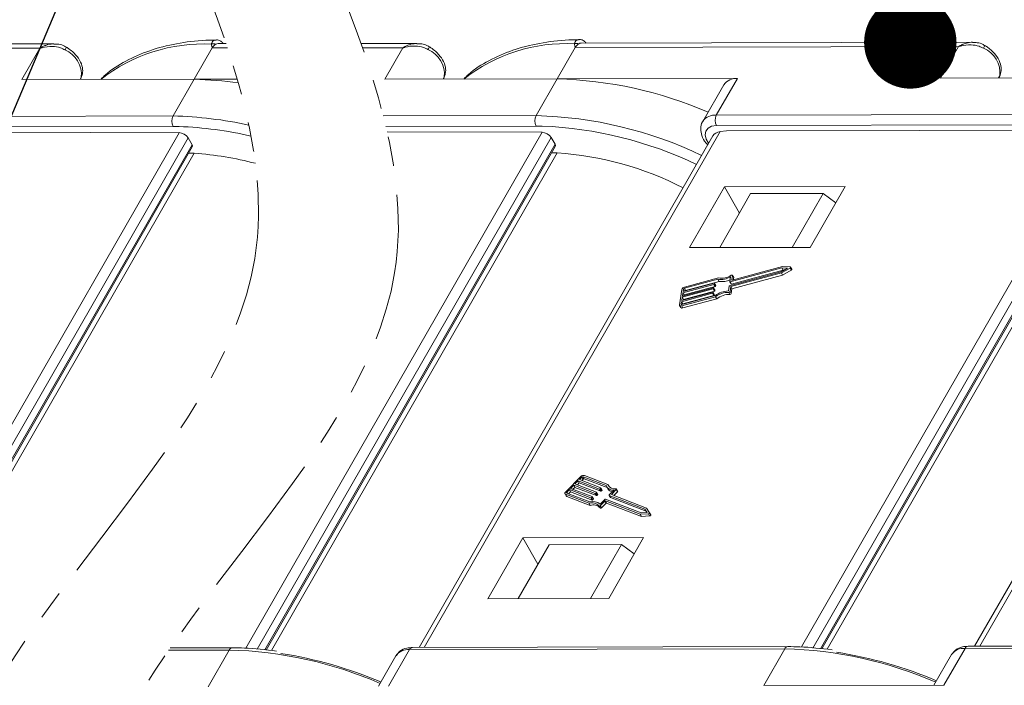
# Model space of a CAD drawing. Header units: millimetres. Extents: x 2623 to 3546, y -313 to 339.
# Tile 45 of 49: x 3323 to 3376, y 177 to 213. Entities that reach past the tile are written whole.
import ezdxf

# ---------------------------------------------------------------- set-up
doc = ezdxf.new("R2010")
doc.units = ezdxf.units.MM
doc.linetypes.add('PHANTOM2', pattern=[31.75, 15.875, -3.175, 3.175, -3.175, 3.175, -3.175])
doc.styles.get("Standard").update_dxf_attribs({"font": '仿宋_GB2312.ttf', "width": 0.8})
doc.dimstyles.new('ISO-25.1', dxfattribs={"dimtxt": 6, "dimasz": 5, "dimexe": 3.5, "dimexo": 0.625, "dimgap": 1.5, "dimtad": 1, "dimtoh": 1, "dimdsep": 46, "dimtxsty": 'Standard', "dimcen": 2.5, "dimadec": 0, "dimazin": 0, "dimtfac": 1, "dimtmove": 0, "dimatfit": 3, "dimfxl": 0, "dimarcsym": 0})

msp = doc.modelspace()

# ---------------------------------------------------------------- linework, layer by layer
at = {"color": 7, "linetype": 'Continuous', "lineweight": 15}
for p, q in [((3374.161, 211.441), (3353.012, 211.394)), ((3323.736, 211.119), (3303.009, 211.073)), ((3324.484, 211.355), (3303.335, 211.308)), ((3322.76, 209.42), (3323.736, 211.119)), ((3333.055, 211.139), (3332.079, 209.44)), ((3333.882, 211.141), (3333.055, 211.139)), ((3333.803, 211.375), (3333.381, 211.374)), ((3344.115, 211.375), (3341.102, 211.368)), ((3343.366, 211.139), (3341.184, 211.134)), ((3342.39, 209.44), (3343.366, 211.139)), ((3352.686, 211.159), (3351.71, 209.46)), ((3373.413, 211.205), (3352.686, 211.159)), ((3372.436, 209.506), (3373.413, 211.205)), ((3322.76, 209.42), (3332.079, 209.44)), ((3325.976, 209.548), (3325.907, 209.427)), ((3325.929, 209.427), (3325.976, 209.548)), ((3325.933, 209.427), (3325.994, 209.584)), ((3325.994, 209.584), (3325.976, 209.548)), ((3332.079, 209.44), (3330.94, 207.458)), ((3334.412, 209.445), (3332.079, 209.44)), ((3342.39, 209.44), (3351.71, 209.46)), ((3345.607, 209.568), (3345.537, 209.447)), ((3345.56, 209.447), (3345.607, 209.568)), ((3345.563, 209.447), (3345.624, 209.604)), ((3345.624, 209.604), (3345.607, 209.568)), ((3351.71, 209.46), (3350.571, 207.478)), ((3361.455, 209.482), (3351.71, 209.46)), ((3361.455, 209.482), (3360.317, 207.5)), ((3372.436, 209.506), (3381.756, 209.527)), ((3375.653, 209.634), (3375.584, 209.513)), ((3375.606, 209.513), (3375.653, 209.634)), ((3375.609, 209.513), (3375.67, 209.67)), ((3375.67, 209.67), (3375.653, 209.634)), ((3360.724, 209.149), (3359.585, 207.167)), ((3310.64, 207.413), (3330.94, 207.458)), ((3342.308, 207.46), (3350.571, 207.478)), ((3360.317, 207.5), (3380.617, 207.545)), ((3330.942, 206.892), (3310.641, 206.847)), ((3331.262, 206.89), (3330.942, 206.892)), ((3350.572, 206.912), (3342.446, 206.894)), ((3350.893, 206.575), (3342.513, 206.604)), ((3360.53, 206.612), (3344.513, 178.734)), ((3350.892, 206.91), (3350.572, 206.912)), ((3380.618, 206.979), (3360.318, 206.934)), ((3360.86, 206.652), (3360.53, 206.612)), ((3360.86, 206.652), (3371.311, 206.675)), ((3364.919, 178.758), (3380.94, 206.642)), ((3380.94, 206.642), (3371.311, 206.675)), ((3390.576, 206.679), (3374.559, 178.801)), ((3315.243, 178.671), (3331.263, 206.555)), ((3331.752, 206.272), (3315.863, 178.615)), ((3331.263, 206.555), (3321.634, 206.589)), ((3331.965, 205.905), (3331.752, 206.272)), ((3334.873, 178.691), (3350.893, 206.575)), ((3351.383, 206.292), (3335.493, 178.635)), ((3360.13, 206.387), (3344.242, 178.733)), ((3351.596, 205.925), (3351.383, 206.292)), ((3381.429, 206.358), (3365.54, 178.702)), ((3390.176, 206.454), (3374.288, 178.8)), ((3316.266, 178.578), (3331.965, 205.905)), ((3316.343, 178.571), (3331.978, 205.785)), ((3335.896, 178.599), (3351.596, 205.925)), ((3335.973, 178.592), (3351.608, 205.805)), ((3365.943, 178.665), (3381.642, 205.991)), ((3366.02, 178.658), (3381.654, 205.871)), ((3332.081, 205.44), (3316.629, 178.545)), ((3351.712, 205.46), (3336.26, 178.565)), ((3381.758, 205.527), (3366.306, 178.632)), ((3360.752, 203.626), (3358.865, 200.341)), ((3367.284, 203.64), (3360.752, 203.626)), ((3361.572, 202.213), (3360.752, 203.626)), ((3365.397, 200.355), (3367.284, 203.64)), ((3360.498, 200.345), (3362.174, 203.261)), ((3366.093, 203.27), (3362.174, 203.261)), ((3364.417, 200.353), (3366.093, 203.27)), ((3366.78, 202.762), (3366.093, 203.27)), ((3358.865, 200.341), (3365.397, 200.355)), ((3363.859, 199.242), (3361.07, 198.489)), ((3363.888, 199.315), (3361.173, 198.582)), ((3363.827, 199.038), (3364.17, 199.228)), ((3363.836, 198.975), (3364.302, 199.234)), ((3364.17, 199.228), (3363.859, 199.242)), ((3363.859, 199.242), (3363.924, 199.129)), ((3364.311, 199.296), (3363.888, 199.315)), ((3364.302, 199.234), (3364.367, 199.121)), ((3364.398, 199.173), (3364.332, 199.286)), ((3360.397, 198.633), (3358.59, 198.145)), ((3360.436, 198.708), (3358.6, 198.213)), ((3360.397, 198.633), (3360.462, 198.52)), ((3361.038, 198.285), (3363.827, 199.038)), ((3361.049, 198.5), (3361.089, 198.762)), ((3361.097, 198.236), (3363.836, 198.975)), ((3363.924, 199.129), (3361.135, 198.376)), ((3361.152, 198.593), (3361.19, 198.838)), ((3361.163, 198.123), (3363.901, 198.862)), ((3361.253, 198.738), (3361.188, 198.851)), ((3361.19, 198.838), (3361.255, 198.725)), ((3361.236, 198.599), (3361.255, 198.725)), ((3363.836, 198.975), (3363.901, 198.862)), ((3363.901, 198.862), (3364.367, 199.121)), ((3363.986, 199.126), (3363.924, 199.129)), ((3360.149, 198.11), (3358.471, 197.658)), ((3358.481, 197.725), (3360.159, 198.178)), ((3360.185, 198.348), (3358.507, 197.895)), ((3358.517, 197.963), (3360.196, 198.416)), ((3358.538, 198.099), (3358.517, 197.963)), ((3358.538, 198.099), (3358.604, 197.986)), ((3360.251, 198.235), (3358.573, 197.782)), ((3358.59, 198.145), (3358.655, 198.032)), ((3360.462, 198.52), (3358.655, 198.032)), ((3360.149, 198.11), (3360.214, 197.997)), ((3360.18, 198.168), (3360.174, 198.134)), ((3360.174, 198.134), (3360.24, 198.021)), ((3360.244, 198.061), (3360.179, 198.174)), ((3360.18, 198.168), (3360.245, 198.055)), ((3360.185, 198.348), (3360.251, 198.235)), ((3360.216, 198.405), (3360.211, 198.371)), ((3360.211, 198.371), (3360.276, 198.258)), ((3360.281, 198.299), (3360.215, 198.412)), ((3360.216, 198.405), (3360.282, 198.292)), ((3360.282, 198.292), (3360.276, 198.258)), ((3360.972, 198), (3361.013, 198.262)), ((3361.05, 198.493), (3361.116, 198.38)), ((3361.057, 197.974), (3361.097, 198.236)), ((3361.07, 198.489), (3361.135, 198.376)), ((3361.097, 198.236), (3361.163, 198.123)), ((3361.123, 197.861), (3361.163, 198.123)), ((3361.152, 198.593), (3361.158, 198.582)), ((3358.446, 198.074), (3358.321, 197.259)), ((3360.112, 197.873), (3358.434, 197.42)), ((3358.444, 197.195), (3360.28, 197.691)), ((3358.445, 197.488), (3360.123, 197.941)), ((3358.471, 197.658), (3358.445, 197.488)), ((3358.455, 197.263), (3360.262, 197.751)), ((3358.471, 197.658), (3358.536, 197.545)), ((3358.507, 197.895), (3358.481, 197.725)), ((3360.178, 197.76), (3358.5, 197.307)), ((3358.507, 197.895), (3358.573, 197.782)), ((3358.51, 197.082), (3360.346, 197.578)), ((3360.214, 197.997), (3358.536, 197.545)), ((3358.573, 197.782), (3358.568, 197.749)), ((3360.112, 197.873), (3360.178, 197.76)), ((3360.143, 197.93), (3360.138, 197.896)), ((3360.138, 197.896), (3360.204, 197.783)), ((3360.208, 197.824), (3360.142, 197.937)), ((3360.143, 197.93), (3360.209, 197.817)), ((3360.209, 197.817), (3360.204, 197.783)), ((3360.245, 198.055), (3360.24, 198.021)), ((3360.28, 197.691), (3360.346, 197.578)), ((3360.986, 197.925), (3361.052, 197.812)), ((3361.057, 197.974), (3361.123, 197.861)), ((3358.327, 197.22), (3358.393, 197.107)), ((3358.434, 197.42), (3358.413, 197.284)), ((3358.413, 197.284), (3358.426, 197.263)), ((3358.434, 197.42), (3358.5, 197.307)), ((3358.444, 197.195), (3358.51, 197.082)), ((3358.5, 197.307), (3358.495, 197.274)), ((3358.536, 197.545), (3358.531, 197.511)), ((3352.982, 187.966), (3352.17, 187.15)), ((3354.45, 187.543), (3353.179, 188.031)), ((3352.606, 187.5), (3352.437, 187.33)), ((3353.767, 187.053), (3352.606, 187.5)), ((3352.606, 187.5), (3352.672, 187.387)), ((3352.843, 187.738), (3352.674, 187.568)), ((3352.674, 187.568), (3353.835, 187.121)), ((3352.908, 187.625), (3352.803, 187.518)), ((3354.004, 187.291), (3352.843, 187.738)), ((3352.843, 187.738), (3352.908, 187.625)), ((3354.07, 187.178), (3352.908, 187.625)), ((3353.046, 187.942), (3352.911, 187.806)), ((3352.911, 187.806), (3354.072, 187.359)), ((3353.111, 187.829), (3353.039, 187.756)), ((3353.046, 187.942), (3353.111, 187.829)), ((3354.362, 187.482), (3353.112, 187.963)), ((3353.112, 187.963), (3353.177, 187.85)), ((3354.413, 187.375), (3353.177, 187.85)), ((3354.45, 187.543), (3354.515, 187.43)), ((3352.134, 187.037), (3352.199, 186.924)), ((3352.165, 187.012), (3353.435, 186.523)), ((3352.165, 187.012), (3352.23, 186.899)), ((3352.232, 187.08), (3353.483, 186.599)), ((3352.369, 187.262), (3352.234, 187.126)), ((3352.234, 187.126), (3352.269, 187.065)), ((3352.435, 187.149), (3352.329, 187.042)), ((3353.531, 186.815), (3352.369, 187.262)), ((3352.369, 187.262), (3352.435, 187.149)), ((3353.596, 186.702), (3352.435, 187.149)), ((3352.437, 187.33), (3353.598, 186.883)), ((3352.672, 187.387), (3352.566, 187.28)), ((3353.833, 186.94), (3352.672, 187.387)), ((3353.767, 187.053), (3353.833, 186.94)), ((3353.834, 187.098), (3353.8, 187.064)), ((3353.8, 187.064), (3353.866, 186.951)), ((3353.834, 187.098), (3353.9, 186.985)), ((3353.906, 187.004), (3353.84, 187.117)), ((3353.9, 186.985), (3353.866, 186.951)), ((3354.004, 187.291), (3354.07, 187.178)), ((3354.071, 187.336), (3354.037, 187.302)), ((3354.037, 187.302), (3354.103, 187.189)), ((3354.071, 187.336), (3354.137, 187.223)), ((3354.143, 187.242), (3354.077, 187.355)), ((3354.137, 187.223), (3354.103, 187.189)), ((3354.391, 187.413), (3354.457, 187.3)), ((3354.52, 187.412), (3354.515, 187.43)), ((3354.52, 186.954), (3354.586, 186.841)), ((3354.526, 186.973), (3354.788, 187.235)), ((3356.456, 186.207), (3354.526, 186.95)), ((3354.526, 186.95), (3354.591, 186.837)), ((3354.641, 186.999), (3354.903, 187.262)), ((3356.536, 186.27), (3354.641, 186.999)), ((3354.77, 186.95), (3354.969, 187.149)), ((3354.903, 187.262), (3354.969, 187.149)), ((3354.981, 187.187), (3354.915, 187.3)), ((3352.23, 186.899), (3353.501, 186.41)), ((3353.435, 186.523), (3353.501, 186.41)), ((3353.531, 186.815), (3353.596, 186.702)), ((3353.597, 186.86), (3353.564, 186.826)), ((3353.564, 186.826), (3353.629, 186.713)), ((3353.597, 186.86), (3353.663, 186.747)), ((3353.669, 186.766), (3353.604, 186.879)), ((3353.663, 186.747), (3353.629, 186.713)), ((3353.965, 186.383), (3354.031, 186.27)), ((3354.028, 186.472), (3354.29, 186.735)), ((3354.041, 186.396), (3354.286, 186.642)), ((3354.041, 186.396), (3354.107, 186.283)), ((3354.107, 186.283), (3354.352, 186.529)), ((3354.286, 186.642), (3354.352, 186.529)), ((3354.319, 186.653), (3356.198, 185.93)), ((3354.319, 186.653), (3354.385, 186.54)), ((3354.323, 186.746), (3356.253, 186.003)), ((3354.385, 186.54), (3356.264, 185.817)), ((3356.521, 186.094), (3354.591, 186.837)), ((3356.198, 185.93), (3356.644, 185.951)), ((3356.198, 185.93), (3356.264, 185.817)), ((3356.253, 186.003), (3356.58, 186.018)), ((3356.264, 185.817), (3356.709, 185.838)), ((3356.58, 186.018), (3356.456, 186.207)), ((3356.456, 186.207), (3356.521, 186.094)), ((3356.572, 186.018), (3356.521, 186.094)), ((3356.706, 186.013), (3356.536, 186.27)), ((3356.644, 185.951), (3356.709, 185.838)), ((3356.772, 185.899), (3356.707, 186.012)), ((3349.852, 184.653), (3347.965, 181.368)), ((3351.273, 184.288), (3349.598, 181.371)), ((3356.384, 184.667), (3349.852, 184.653)), ((3350.671, 183.24), (3349.852, 184.653)), ((3355.192, 184.297), (3351.273, 184.288)), ((3355.192, 184.297), (3353.517, 181.38)), ((3354.496, 181.382), (3356.384, 184.667)), ((3355.879, 183.789), (3355.192, 184.297)), ((3347.965, 181.368), (3354.496, 181.382)), ((3330.696, 178.586), (3333.976, 178.594)), ((3334.139, 178.711), (3330.777, 178.704)), ((3332.837, 176.611), (3333.976, 178.594)), ((3342.583, 176.633), (3343.722, 178.615)), ((3343.722, 178.615), (3364.022, 178.66)), ((3364.185, 178.778), (3343.885, 178.733)), ((3362.883, 176.678), (3364.022, 178.66)), ((3372.629, 176.699), (3373.768, 178.682)), ((3373.768, 178.682), (3394.068, 178.727)), ((3394.231, 178.844), (3373.931, 178.799)), ((3342.99, 178.282), (3342.042, 176.632)), ((3373.036, 178.349), (3372.088, 176.698)), ((3372.629, 176.699), (3362.883, 176.678))]:
    msp.add_line(p, q, dxfattribs=at)
at = {"color": 7, "linetype": 'Continuous', "lineweight": 15, "flags": 128}
for points in [[(3360.318, 206.934), (3360.063, 206.899), (3359.868, 206.8), (3359.749, 206.644), (3359.714, 206.443), (3359.766, 206.213), (3359.897, 205.981)], [(3364.302, 199.234), (3364.314, 199.242), (3364.324, 199.252), (3364.331, 199.262), (3364.335, 199.273), (3364.334, 199.282), (3364.33, 199.289), (3364.322, 199.294), (3364.311, 199.296)], [(3364.367, 199.121), (3364.379, 199.129), (3364.39, 199.139), (3364.397, 199.149), (3364.4, 199.16), (3364.4, 199.169), (3364.398, 199.173)], [(3361.19, 198.838), (3361.189, 198.846), (3361.186, 198.853), (3361.181, 198.858), (3361.172, 198.861), (3361.162, 198.862), (3361.151, 198.86), (3361.14, 198.857), (3361.128, 198.851)], [(3361.255, 198.725), (3361.255, 198.733), (3361.253, 198.738)], [(3360.159, 198.178), (3360.164, 198.179), (3360.168, 198.179), (3360.172, 198.179), (3360.175, 198.178), (3360.177, 198.176), (3360.179, 198.174), (3360.18, 198.171), (3360.18, 198.168)], [(3360.196, 198.416), (3360.2, 198.417), (3360.204, 198.417), (3360.208, 198.416), (3360.211, 198.415), (3360.214, 198.413), (3360.215, 198.411), (3360.216, 198.408), (3360.216, 198.405)], [(3361.07, 198.489), (3361.065, 198.488), (3361.061, 198.488), (3361.057, 198.488), (3361.054, 198.49), (3361.051, 198.491), (3361.05, 198.494), (3361.049, 198.497), (3361.049, 198.5)], [(3361.173, 198.582), (3361.168, 198.581), (3361.164, 198.581), (3361.16, 198.581), (3361.157, 198.582), (3361.154, 198.584), (3361.153, 198.587), (3361.152, 198.589), (3361.152, 198.593)], [(3360.123, 197.941), (3360.127, 197.942), (3360.131, 197.942), (3360.135, 197.941), (3360.138, 197.94), (3360.141, 197.938), (3360.143, 197.936), (3360.143, 197.933), (3360.143, 197.93)], [(3358.321, 197.259), (3358.32, 197.24), (3358.325, 197.223), (3358.336, 197.209), (3358.35, 197.198), (3358.37, 197.191), (3358.392, 197.188), (3358.417, 197.19), (3358.444, 197.195)], [(3358.413, 197.284), (3358.413, 197.278), (3358.415, 197.272), (3358.418, 197.268), (3358.423, 197.264), (3358.43, 197.262), (3358.437, 197.261), (3358.446, 197.261), (3358.455, 197.263)], [(3352.17, 187.15), (3352.152, 187.13), (3352.139, 187.109), (3352.13, 187.088), (3352.126, 187.068), (3352.128, 187.049), (3352.136, 187.033), (3352.148, 187.021), (3352.165, 187.012)], [(3352.234, 187.126), (3352.228, 187.119), (3352.224, 187.112), (3352.221, 187.105), (3352.22, 187.098), (3352.22, 187.092), (3352.223, 187.087), (3352.227, 187.083), (3352.232, 187.08)], [(3353.835, 187.121), (3353.838, 187.12), (3353.84, 187.117), (3353.841, 187.115), (3353.841, 187.112), (3353.841, 187.108), (3353.839, 187.105), (3353.837, 187.101), (3353.834, 187.098)], [(3354.072, 187.359), (3354.075, 187.358), (3354.077, 187.355), (3354.078, 187.353), (3354.078, 187.35), (3354.078, 187.346), (3354.076, 187.343), (3354.074, 187.339), (3354.071, 187.336)], [(3354.526, 186.95), (3354.523, 186.951), (3354.521, 186.953), (3354.52, 186.956), (3354.519, 186.959), (3354.52, 186.962), (3354.521, 186.966), (3354.524, 186.969), (3354.526, 186.973)], [(3354.903, 187.262), (3354.91, 187.271), (3354.915, 187.28), (3354.917, 187.289), (3354.917, 187.297), (3354.913, 187.303), (3354.907, 187.308), (3354.898, 187.31), (3354.888, 187.31)], [(3354.969, 187.149), (3354.976, 187.158), (3354.981, 187.167), (3354.983, 187.176), (3354.982, 187.184), (3354.981, 187.187)], [(3353.598, 186.883), (3353.601, 186.882), (3353.603, 186.88), (3353.604, 186.877), (3353.605, 186.874), (3353.604, 186.871), (3353.603, 186.867), (3353.6, 186.863), (3353.597, 186.86)], [(3353.965, 186.383), (3353.97, 186.378), (3353.978, 186.374), (3353.987, 186.372), (3353.998, 186.373), (3354.01, 186.376), (3354.021, 186.381), (3354.032, 186.388), (3354.041, 186.396)], [(3354.031, 186.27), (3354.036, 186.265), (3354.043, 186.261), (3354.053, 186.259), (3354.063, 186.26), (3354.075, 186.263), (3354.087, 186.268), (3354.098, 186.275), (3354.107, 186.283)], [(3356.644, 185.951), (3356.657, 185.953), (3356.67, 185.958), (3356.683, 185.965), (3356.694, 185.974), (3356.703, 185.985), (3356.708, 185.995), (3356.709, 186.005), (3356.706, 186.013)], [(3356.709, 185.838), (3356.722, 185.84), (3356.736, 185.845), (3356.749, 185.852), (3356.76, 185.861), (3356.768, 185.872), (3356.773, 185.882), (3356.774, 185.892), (3356.772, 185.899)]]:
    msp.add_lwpolyline(points, dxfattribs=at)
at = {"color": 7, "linetype": 'Continuous', "lineweight": 15}
for centre, radius, start, end in [((3324.497, 211.421), 0.712, 326.4517, 340.1209), ((3324.528, 209.685), 1.455, 354.5664, 67.2376), ((3332.552, 202.446), 8.902, 87.0125, 128.3365), ((3333.138, 211.009), 0.35, 71.5241, 110.4784), ((3333.5, 210.905), 0.503, 119.9328, 152.1961), ((3333.383, 211.091), 0.283, 90.3832, 118.3046), ((3344.128, 211.441), 0.712, 326.4517, 340.1209), ((3344.158, 209.706), 1.455, 354.5664, 67.2376), ((3352.183, 202.466), 8.902, 87.0125, 128.3365), ((3352.769, 211.029), 0.35, 71.5241, 110.4784), ((3353.131, 210.925), 0.503, 119.9328, 152.1961), ((3353.014, 211.111), 0.283, 90.3832, 118.3046), ((3374.174, 211.507), 0.712, 326.4517, 340.1209), ((3374.205, 209.772), 1.455, 354.5664, 67.2376), ((3331.545, 187.644), 21.803, 82.2943, 88.596), ((3351.175, 187.664), 21.803, 66.5041, 88.596), ((3361.372, 208.694), 0.792, 83.9702, 144.9679), ((3331.487, 207.176), 0.615, 152.7297, 207.5188), ((3330.363, 185.351), 22.115, 77.7956, 88.5043), ((3351.117, 207.196), 0.615, 152.7297, 207.5188), ((3349.994, 185.371), 22.115, 64.4795, 88.5043), ((3360.235, 206.706), 0.798, 84.1067, 143.5228), ((3360.863, 207.218), 0.615, 152.7297, 207.5188), ((3330.389, 185.473), 21.435, 77.1482, 87.6672), ((3350.02, 185.493), 21.435, 64.516, 87.6672), ((3331.504, 191.26), 14.191, 87.6689, 88.8658), ((3330.941, 188.056), 17.421, 75.2065, 86.2488), ((3351.134, 191.281), 14.191, 87.6689, 88.8658), ((3350.572, 188.076), 17.421, 62.866, 86.2488), ((3360.559, 199.681), 1.061, 261.1913, 299.9652), ((3360.604, 199.644), 0.95, 259.8133, 303.4569), ((3358.645, 198.008), 0.209, 102.2529, 161.8162), ((3358.605, 198.077), 0.0698, 102.2529, 161.8162), ((3360.141, 198.145), 0.0349, 282.2529, 341.8162), ((3360.178, 198.382), 0.0349, 282.2529, 341.8162), ((3360.243, 198.269), 0.0349, 282.2529, 341.8162), ((3360.272, 198.294), 0.00967, 349.0563, 29.2875), ((3360.625, 199.531), 1.024, 260.8827, 295.4804), ((3361.046, 198.251), 0.0349, 102.2529, 161.8162), ((3361.128, 198.391), 0.0168, 221.6755, 294.2872), ((3358.67, 197.964), 0.0698, 102.2529, 161.8162), ((3360.105, 197.907), 0.0349, 282.2529, 341.8162), ((3360.171, 197.794), 0.0349, 282.2529, 341.8162), ((3360.199, 197.819), 0.00967, 349.0563, 29.2875), ((3360.207, 198.032), 0.0349, 282.2529, 341.8162), ((3360.236, 198.056), 0.00967, 349.0563, 29.2875), ((3361.026, 196.709), 1.293, 92.3955, 126.2747), ((3360.962, 196.82), 1.106, 88.7409, 128.0528), ((3361.028, 196.707), 1.106, 88.7409, 128.0528), ((3360.989, 197.997), 0.0716, 267.5104, 341.2122), ((3361.055, 197.884), 0.0716, 267.5104, 341.2122), ((3358.468, 197.174), 0.101, 221.6755, 294.2872), ((3353.137, 187.826), 0.209, 78.4324, 137.9957), ((3353.098, 187.895), 0.0698, 78.4324, 137.9957), ((3353.163, 187.782), 0.0698, 78.4324, 137.9957), ((3354.732, 187.629), 0.398, 201.6581, 278.1138), ((3354.796, 187.666), 0.367, 199.6453, 284.4409), ((3352.249, 186.953), 0.058, 210.9611, 251.1923), ((3353.774, 187.087), 0.0349, 258.4324, 317.9957), ((3353.84, 186.974), 0.0349, 258.4324, 317.9957), ((3353.89, 186.999), 0.0168, 305.9614, 18.5731), ((3354.011, 187.325), 0.0349, 258.4324, 317.9957), ((3354.077, 187.212), 0.0349, 258.4324, 317.9957), ((3354.127, 187.237), 0.0168, 305.9614, 18.5731), ((3354.758, 187.49), 0.356, 212.2867, 259.4413), ((3353.603, 186.083), 0.471, 39.6341, 110.8073), ((3353.647, 186.069), 0.555, 46.6309, 107.2395), ((3353.668, 185.97), 0.471, 39.6341, 110.8073), ((3353.538, 186.849), 0.0349, 258.4324, 317.9957), ((3353.603, 186.736), 0.0349, 258.4324, 317.9957), ((3353.653, 186.761), 0.0168, 305.9614, 18.5731), ((3354.312, 186.619), 0.0349, 78.4324, 137.9957), ((3354.316, 186.711), 0.0349, 78.4324, 137.9957), ((3354.378, 186.506), 0.0349, 78.4324, 137.9957), ((3354.594, 186.846), 0.00967, 210.9611, 251.1923), ((3334.153, 178.52), 0.192, 94.1665, 157.3778), ((3333.442, 156.797), 21.803, 66.5041, 88.596), ((3333.257, 155.778), 22.902, 67.0711, 81.1822), ((3343.639, 177.828), 0.792, 83.9702, 144.9679), ((3343.905, 178.532), 0.201, 95.8172, 155.7418), ((3364.199, 178.586), 0.192, 94.1665, 157.3778), ((3363.488, 156.864), 21.803, 66.5041, 88.596), ((3363.303, 155.844), 22.902, 67.0711, 81.1822), ((3373.685, 177.894), 0.792, 83.9702, 144.9679), ((3373.951, 178.599), 0.201, 95.8172, 155.7418)]:
    msp.add_arc(centre, radius, start, end, dxfattribs=at)
for centre, major_axis, ratio, start_param, end_param in [((3360.857, 206.047), (-0.75, 0.294), 0.653837, 5.400501, 6.185818), ((3331.427, 206.273), (-0.346, 0.201), 0.573593, 3.9303, 5.501096), ((3351.057, 206.293), (-0.346, 0.201), 0.573593, 3.9303, 5.501096), ((3331.77, 205.905), (-0.207, 0.121), 0.573593, 3.14482, 3.9303), ((3351.401, 205.925), (-0.207, 0.121), 0.573593, 3.14482, 3.9303)]:
    msp.add_ellipse(centre, major_axis=major_axis, ratio=ratio, start_param=start_param, end_param=end_param, dxfattribs=at)
at = {"color": 3, "linetype": 'PHANTOM2', "lineweight": 9, "ltscale": 0.5}
for points in [[(3330.777, 219.055), (3335.353, 199.753), (3318.56, 169.781), (3325.15, 146.398)], [(3338.342, 218.279), (3342.919, 198.977), (3326.126, 169.004), (3332.715, 145.622)]]:
    msp.add_spline(points, degree=3, dxfattribs=at)
at = {"color": 7, "linetype": 'Continuous', "lineweight": 15}
for points, knots in [([(3333.27, 211.564), (3333.082, 211.561), (3332.338, 211.548), (3331.111, 211.391), (3329.655, 211.022), (3328.376, 210.449), (3327.493, 209.912), (3327.113, 209.516), (3327.029, 209.429)], [0, 0, 0, 0, 0.073209, 0.290651, 0.508228, 0.724879, 0.93937, 1, 1, 1, 1]), ([(3333.016, 211.336), (3333.021, 211.357), (3333.035, 211.418), (3333.096, 211.506), (3333.183, 211.569), (3333.247, 211.562), (3333.268, 211.56)], [0, 0, 0, 0, 0.1466446, 0.4487995, 0.8222075, 1, 1, 1, 1]), ([(3333.647, 211.375), (3333.607, 211.419), (3333.523, 211.51), (3333.38, 211.572), (3333.292, 211.564), (3333.268, 211.562)], [0, 0, 0, 0, 0.401699, 0.835997, 1, 1, 1, 1]), ([(3352.9, 211.584), (3352.713, 211.581), (3351.968, 211.568), (3350.742, 211.411), (3349.286, 211.042), (3348.006, 210.469), (3347.124, 209.932), (3346.743, 209.536), (3346.66, 209.449)], [0, 0, 0, 0, 0.073209, 0.290651, 0.508228, 0.724879, 0.93937, 1, 1, 1, 1]), ([(3352.647, 211.356), (3352.651, 211.377), (3352.666, 211.438), (3352.727, 211.526), (3352.813, 211.589), (3352.878, 211.582), (3352.899, 211.58)], [0, 0, 0, 0, 0.146645, 0.448799, 0.822208, 1, 1, 1, 1]), ([(3353.277, 211.395), (3353.237, 211.439), (3353.154, 211.531), (3353.011, 211.592), (3352.923, 211.584), (3352.899, 211.582)], [0, 0, 0, 0, 0.401699, 0.835997, 1, 1, 1, 1]), ([(3374.173, 211.44), (3374.169, 211.44), (3374.145, 211.443), (3374.008, 211.433), (3373.821, 211.4), (3373.633, 211.325), (3373.546, 211.282), (3373.498, 211.256), (3373.47, 211.24), (3373.446, 211.226), (3373.431, 211.217), (3373.423, 211.212), (3373.417, 211.208), (3373.414, 211.206), (3373.413, 211.205)], [0, 0, 0, 0, 0.015472, 0.093947, 0.519913, 0.724869, 0.839405, 0.872969, 0.925345, 0.956074, 0.974144, 0.99007, 0.992381, 1, 1, 1, 1]), ([(3374.838, 211.257), (3374.808, 211.278), (3374.688, 211.365), (3374.455, 211.429), (3374.258, 211.429), (3374.173, 211.429)], [0, 0, 0, 0, 0.158147, 0.632476, 1, 1, 1, 1]), ([(3324.496, 211.353), (3324.492, 211.354), (3324.468, 211.356), (3324.331, 211.347), (3324.144, 211.314), (3323.956, 211.239), (3323.869, 211.196), (3323.821, 211.17), (3323.793, 211.154), (3323.77, 211.14), (3323.754, 211.13), (3323.746, 211.125), (3323.74, 211.121), (3323.738, 211.12), (3323.736, 211.119)], [0, 0, 0, 0, 0.015472, 0.093947, 0.519913, 0.724869, 0.839405, 0.872969, 0.925345, 0.956074, 0.974144, 0.99007, 0.992381, 1, 1, 1, 1]), ([(3323.736, 211.119), (3323.738, 211.119), (3323.747, 211.122), (3323.777, 211.131), (3323.814, 211.141), (3324.024, 211.195), (3324.369, 211.236), (3324.801, 211.176), (3325.011, 211.068), (3325.091, 211.027)], [0, 0, 0, 0, 0.0050875, 0.0203691, 0.0708073, 0.0890863, 0.5003107, 0.809226, 1, 1, 1, 1]), ([(3325.161, 211.17), (3325.131, 211.192), (3325.011, 211.278), (3324.778, 211.342), (3324.582, 211.342), (3324.496, 211.343)], [0, 0, 0, 0, 0.158147, 0.632476, 1, 1, 1, 1]), ([(3325.994, 209.584), (3326.02, 209.687), (3326.079, 209.911), (3325.993, 210.293), (3325.754, 210.701), (3325.438, 211.002), (3325.218, 211.145), (3325.167, 211.179)], [0, 0, 0, 0, 0.17956, 0.389755, 0.635768, 0.914648, 1, 1, 1, 1]), ([(3333.055, 211.139), (3333.055, 211.14), (3333.04, 211.193), (3333.022, 211.256), (3333.017, 211.324), (3333.016, 211.336)], [0, 0, 0, 0, 0.012087, 0.82463, 1, 1, 1, 1]), ([(3344.127, 211.374), (3344.123, 211.374), (3344.099, 211.376), (3343.962, 211.367), (3343.774, 211.334), (3343.586, 211.259), (3343.5, 211.216), (3343.452, 211.19), (3343.424, 211.174), (3343.4, 211.16), (3343.385, 211.15), (3343.376, 211.145), (3343.37, 211.141), (3343.368, 211.14), (3343.366, 211.139)], [0, 0, 0, 0, 0.015472, 0.093947, 0.519913, 0.724869, 0.839405, 0.872969, 0.925345, 0.956074, 0.974144, 0.99007, 0.992381, 1, 1, 1, 1]), ([(3343.366, 211.139), (3343.369, 211.139), (3343.377, 211.142), (3343.408, 211.151), (3343.444, 211.161), (3343.655, 211.216), (3343.999, 211.256), (3344.432, 211.196), (3344.641, 211.088), (3344.721, 211.047)], [0, 0, 0, 0, 0.005088, 0.020369, 0.070807, 0.089086, 0.500311, 0.809226, 1, 1, 1, 1]), ([(3344.792, 211.19), (3344.762, 211.212), (3344.642, 211.298), (3344.408, 211.362), (3344.212, 211.363), (3344.126, 211.363)], [0, 0, 0, 0, 0.158147, 0.632476, 1, 1, 1, 1]), ([(3345.624, 209.604), (3345.651, 209.707), (3345.709, 209.931), (3345.623, 210.313), (3345.385, 210.721), (3345.069, 211.022), (3344.849, 211.165), (3344.797, 211.199)], [0, 0, 0, 0, 0.17956, 0.389755, 0.635768, 0.914648, 1, 1, 1, 1]), ([(3352.686, 211.159), (3352.686, 211.16), (3352.671, 211.213), (3352.653, 211.276), (3352.648, 211.344), (3352.647, 211.356)], [0, 0, 0, 0, 0.012087, 0.82463, 1, 1, 1, 1]), ([(3373.413, 211.205), (3373.415, 211.206), (3373.423, 211.209), (3373.454, 211.218), (3373.49, 211.228), (3373.701, 211.282), (3374.045, 211.322), (3374.478, 211.262), (3374.688, 211.155), (3374.768, 211.114)], [0, 0, 0, 0, 0.005088, 0.020369, 0.070807, 0.089086, 0.500311, 0.809226, 1, 1, 1, 1]), ([(3375.67, 209.67), (3375.697, 209.774), (3375.755, 209.998), (3375.669, 210.38), (3375.431, 210.788), (3375.115, 211.089), (3374.895, 211.232), (3374.844, 211.265)], [0, 0, 0, 0, 0.17956, 0.389755, 0.635768, 0.914648, 1, 1, 1, 1]), ([(3359.607, 207.181), (3359.593, 207.166), (3359.496, 207.057), (3359.456, 206.768), (3359.524, 206.383), (3359.665, 206.081), (3359.821, 205.935), (3359.853, 205.905)], [0, 0, 0, 0, 0.04539, 0.324809, 0.598218, 0.917418, 1, 1, 1, 1]), ([(3336.529, 178.541), (3335.944, 178.609), (3335.13, 178.703), (3334.357, 178.709), (3334.139, 178.711)], [0, 0, 0, 0, 0.718456, 1, 1, 1, 1]), ([(3343.885, 178.733), (3343.782, 178.726), (3343.534, 178.709), (3343.21, 178.573), (3343.071, 178.379), (3343.012, 178.296)], [0, 0, 0, 0, 0.291084, 0.698935, 1, 1, 1, 1]), ([(3366.575, 178.608), (3365.99, 178.675), (3365.176, 178.769), (3364.403, 178.776), (3364.185, 178.778)], [0, 0, 0, 0, 0.718456, 1, 1, 1, 1]), ([(3373.931, 178.799), (3373.828, 178.792), (3373.581, 178.776), (3373.256, 178.639), (3373.117, 178.445), (3373.058, 178.363)], [0, 0, 0, 0, 0.291084, 0.698935, 1, 1, 1, 1])]:
    msp.add_open_spline(points, degree=3, knots=knots, dxfattribs=at)

# ---------------------------------------------------------------- leaders
at = {"color": 5, "lineweight": 9}
for points in [[(3370.808, 211.434), (3387.845, 248.708), (3395.551, 248.708)], [(3316.62, 194.26), (3339.543, 248.559), (3347.25, 248.559)]]:
    msp.add_leader(points, dimstyle='ISO-25.1', override={"dimgap": 1.5, "dimtad": 0, "dimldrblk": 'Dot'}, dxfattribs=at)

doc.saveas('drawing.dxf')
